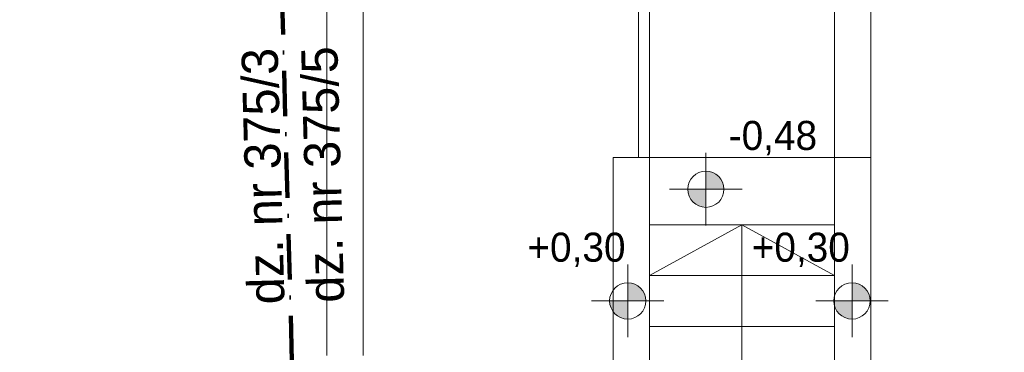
# Model space of a CAD drawing. Extents: x -220312 to -8310, y -91840 to 81907.
# Tile 95 of 128: x -130905 to -125475, y 5863 to 7694. Entities that reach past the tile are written whole.
import ezdxf

# ---------------------------------------------------------------- set-up
doc = ezdxf.new("R2010")
doc.units = 0
doc.header["$MEASUREMENT"] = 0
doc.set_wipeout_variables(frame=1)
doc.linetypes.add('Kreski i kropki', pattern=[450, 250, -100, 0, -100])
doc.layers.add('#kan_san-op', color=34, linetype='Continuous')
for name, color, linetype, lineweight in [('Arch schody_Nr_Pióra__21', 7, 'Continuous', 9), ('INWENT KONST. DREWNIANA_Nr_Pióra__20', 1, 'Continuous', 100), ('INWENT OPISY_Nr_Pióra__21', 7, 'Continuous', 9), ('INWENT RZĘDNE_Nr_Pióra__21', 7, 'Continuous', 9), ('PODKŁAD', 252, 'Continuous', 35)]:
    doc.layers.add(name, color=color, linetype=linetype, lineweight=lineweight)
doc.styles.add('GENERATED_STYLE_2', font='txt')
doc.styles.add('GENERATED_STYLE_6', font='txt')

# ---------------------------------------------------------------- blocks, each defined once
blk = doc.blocks.new('parter')
at = {"layer": 'INWENT RZĘDNE_Nr_Pióra__21', "linetype": 'Continuous'}
for points in [[(-188791.5, 6761), (-188691.5, 6761), (-188699.1, 6799.2), (-188720.8, 6831.7), (-188753.2, 6853.4), (-188791.5, 6861)], [(-188791.5, 6761), (-188891.5, 6761), (-188883.9, 6722.7), (-188862.2, 6690.3), (-188829.7, 6668.6), (-188791.5, 6661)], [(-189222.5, 6145.7), (-189122.5, 6145.7), (-189130.1, 6183.9), (-189151.8, 6216.4), (-189184.2, 6238), (-189222.5, 6245.7)], [(-187985.3, 6145.7), (-187885.3, 6145.7), (-187892.9, 6183.9), (-187914.6, 6216.4), (-187947, 6238), (-187985.3, 6245.7)], [(-189222.5, 6145.7), (-189322.5, 6145.7), (-189314.9, 6107.4), (-189293.2, 6074.9), (-189260.8, 6053.3), (-189222.5, 6045.7)], [(-187985.3, 6145.7), (-188085.3, 6145.7), (-188077.7, 6107.4), (-188056, 6074.9), (-188023.6, 6053.3), (-187985.3, 6045.7)]]:
    blk.add_hatch(color=252, dxfattribs=at).paths.add_polyline_path(points, flags=0)
at = {"layer": 'Arch schody_Nr_Pióra__21', "color": 252, "linetype": 'Continuous'}
for p, q in [((-190882.4, 10594.9), (-190882.4, 5844.9)), ((-190682.4, 10594.9), (-190682.4, 5844.9)), ((-189162.4, 10284.9), (-189162.4, 6934.9)), ((-189102.4, 10284.9), (-189102.4, 6934.9)), ((-188082.4, 9384.9), (-188082.4, 6934.9)), ((-187882.4, 6934.9), (-187882.4, 9184.9)), ((-189302.4, 6934.9), (-189102.4, 6934.9)), ((-189302.4, 2844.9), (-189302.4, 6934.9)), ((-189102.4, 4044.9), (-189102.4, 6934.9)), ((-188082.4, 6934.9), (-189102.4, 6934.9)), ((-188082.4, 4044.9), (-188082.4, 6934.9)), ((-188082.4, 6934.9), (-187882.4, 6934.9)), ((-187882.4, 2844.9), (-187882.4, 6934.9)), ((-189102.4, 6284.9), (-188592.4, 6564.9)), ((-188082.4, 6564.9), (-189102.4, 6564.9)), ((-188082.4, 6284.9), (-188592.4, 6564.9)), ((-188592.4, 4044.9), (-188592.4, 6564.9)), ((-188082.4, 6284.9), (-189102.4, 6284.9)), ((-188082.4, 6004.9), (-189102.4, 6004.9))]:
    blk.add_line(p, q, dxfattribs=at)
at = {"layer": 'INWENT KONST. DREWNIANA_Nr_Pióra__20', "color": 252, "linetype": 'Kreski i kropki'}
blk.add_line((-190988.7, 2664.3), (-191354.2, 16110.3), dxfattribs=at)
at = {"layer": 'INWENT RZĘDNE_Nr_Pióra__21', "color": 252, "linetype": 'Continuous'}
for p, q in [((-188791.5, 6561), (-188791.5, 6961)), ((-188991.5, 6761), (-188591.5, 6761)), ((-189222.5, 5945.7), (-189222.5, 6345.7)), ((-187985.3, 5945.7), (-187985.3, 6345.7)), ((-189422.5, 6145.7), (-189022.5, 6145.7)), ((-188185.3, 6145.7), (-187785.3, 6145.7))]:
    blk.add_line(p, q, dxfattribs=at)
for centre in [(-188791.5, 6761), (-189222.5, 6145.7), (-187985.3, 6145.7)]:
    blk.add_circle(centre, 100, dxfattribs=at)
at = {"layer": 'INWENT OPISY_Nr_Pióra__21', "color": 252, "linetype": 'Continuous', "style": 'GENERATED_STYLE_6'}
for s, p in [('dz. nr 375/5', (-190785.8, 6137.9)), ('dz. nr 375/3', (-191115.1, 6129))]:
    blk.add_text(s, height=200, rotation=91.5569, dxfattribs=at).set_placement(p)
at = {"layer": 'INWENT RZĘDNE_Nr_Pióra__21', "color": 252, "char_height": 160, "attachment_point": 7, "style": 'GENERATED_STYLE_2'}
for s, insert in [('{-0,48}', (-188665.6, 6947.2)), ('{+0,30}', (-189776, 6331.9)), ('{+0,30}', (-188538.8, 6331.9))]:
    blk.add_mtext(s, dxfattribs=dict(at, insert=insert))

msp = doc.modelspace()

# ---------------------------------------------------------------- block references
at = {"layer": 'PODKŁAD'}
msp.add_blockref('parter', (61670.5, 0), dxfattribs=at)

# ---------------------------------------------------------------- next in the draw order: wipeouts: each hides what was drawn before it
at = {"ltscale": 10}
msp.add_wipeout([(-139099.8, 11108.9), (-136614.7, 10498.9), (-136614.7, -17981.1), (-97709.8, -17981.1), (-97099.8, -18591.1), (-139099.8, -18591.1)], dxfattribs=at).dxf.layer = '#kan_san-op'

doc.saveas('drawing.dxf')
